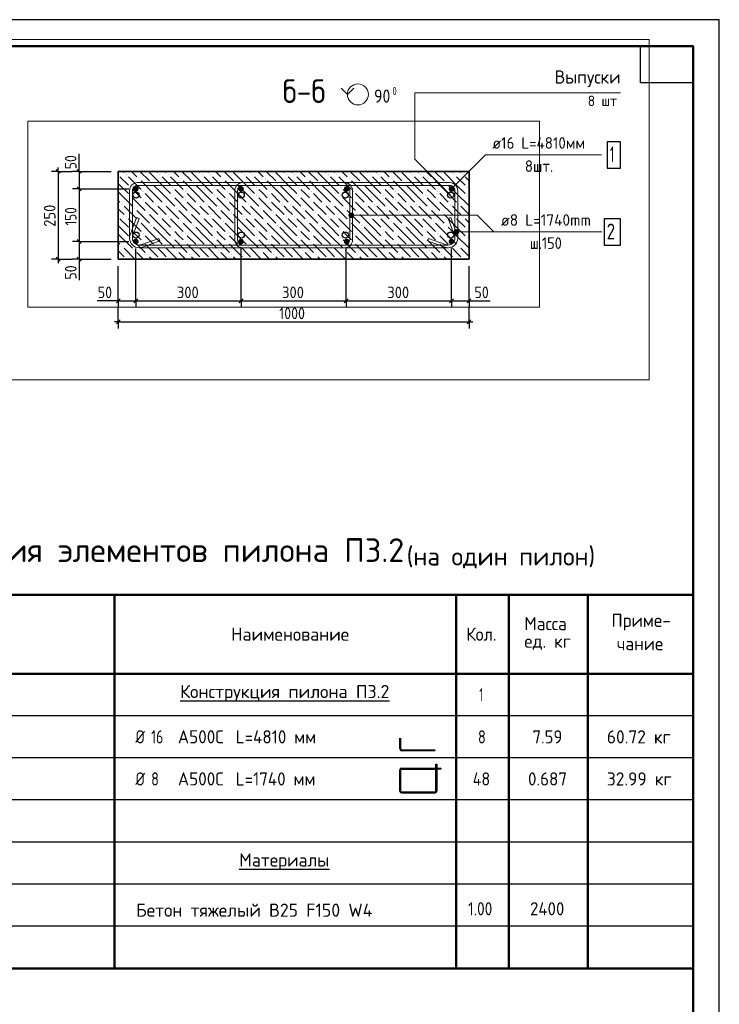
# Model space of a CAD drawing. Header units: millimetres. Extents: x 0 to 50400, y 0 to 35652.
# Tile 11 of 11: x 34440 to 50400, y 13189 to 35640. Entities that reach past the tile are written whole.
import ezdxf

# ---------------------------------------------------------------- set-up
doc = ezdxf.new("R2010")
doc.units = ezdxf.units.MM
doc.linetypes.add('______2', pattern=[324, 240, -84])
for name, color, linetype, lineweight in [('Standard', 7, 'Continuous', 25), ('ЖБ Пилон', 7, 'Continuous', 35), ('Заголовок чертежа', 7, 'Continuous', 25), ('Позиционная метка диаметр_ шаг', 7, 'Continuous', 13), ('Позиционная метка линия выноска', 7, 'Continuous', 13), ('Примечания', 7, 'Continuous', 13), ('Размерная линия_ общее', 7, 'Continuous', 13)]:
    doc.layers.add(name, color=color, linetype=linetype, lineweight=lineweight)
doc.layers.add('Размерная выноска', color=7, linetype='Continuous')
doc.layers.add('Стена фоновая арматура Х1', color=7, linetype='______2', true_color=0xa0a0a0)
doc.layers.add('Стена Хомут', color=7, linetype='______2', true_color=0xa0a0a0)
doc.styles.add('ISOCPEUR', font='txt')

msp = doc.modelspace()

# ---------------------------------------------------------------- hatches: boundary and pattern name
at = {"layer": 'ЖБ Пилон', "linetype": 'Continuous', "lineweight": 18, "transparency": 33554687}
for points in [[(36864, 32107), (36872, 32115), (36880, 32107), (36872, 32099)], [(37632, 32107), (37640, 32115), (37648, 32107), (37640, 32099)], [(37824, 32107), (37832, 32115), (37840, 32107), (37832, 32099)], [(38592, 32107), (38600, 32115), (38608, 32107), (38600, 32099)], [(38784, 32107), (38792, 32115), (38800, 32107), (38792, 32099)], [(39552, 32107), (39560, 32115), (39568, 32107), (39560, 32099)], [(39744, 32107), (39752, 32115), (39760, 32107), (39752, 32099)], [(40512, 32107), (40520, 32115), (40528, 32107), (40520, 32099)], [(40704, 32107), (40712, 32115), (40720, 32107), (40712, 32099)], [(41472, 32107), (41480, 32115), (41488, 32107), (41480, 32099)], [(41664, 32107), (41672, 32115), (41680, 32107), (41672, 32099)], [(42432, 32107), (42440, 32115), (42448, 32107), (42440, 32099)], [(42624, 32107), (42632, 32115), (42640, 32107), (42632, 32099)], [(43392, 32107), (43400, 32115), (43408, 32107), (43400, 32099)], [(43584, 32107), (43592, 32115), (43600, 32107), (43592, 32099)], [(44352, 32107), (44360, 32115), (44368, 32107), (44360, 32099)], [(44544, 32107), (44552, 32115), (44560, 32107), (44552, 32099)], [(37152, 32011), (37160, 32019), (37168, 32011), (37160, 32003)], [(37440, 31915), (37448, 31923), (37456, 31915), (37448, 31907)], [(38112, 32011), (38120, 32019), (38128, 32011), (38120, 32003)], [(38400, 31915), (38408, 31923), (38416, 31915), (38408, 31907)], [(39072, 32011), (39080, 32019), (39088, 32011), (39080, 32003)], [(39360, 31915), (39368, 31923), (39376, 31915), (39368, 31907)], [(40032, 32011), (40040, 32019), (40048, 32011), (40040, 32003)], [(40320, 31915), (40328, 31923), (40336, 31915), (40328, 31907)], [(40992, 32011), (41000, 32019), (41008, 32011), (41000, 32003)], [(41280, 31915), (41288, 31923), (41296, 31915), (41288, 31907)], [(41952, 32011), (41960, 32019), (41968, 32011), (41960, 32003)], [(42240, 31915), (42248, 31923), (42256, 31915), (42248, 31907)], [(42912, 32011), (42920, 32019), (42928, 32011), (42920, 32003)], [(43200, 31915), (43208, 31923), (43216, 31915), (43208, 31907)], [(43872, 32011), (43880, 32019), (43888, 32011), (43880, 32003)], [(44160, 31915), (44168, 31923), (44176, 31915), (44168, 31907)], [(36960, 31819), (36968, 31827), (36976, 31819), (36968, 31811)], [(37248, 31723), (37256, 31731), (37264, 31723), (37256, 31715)], [(37920, 31819), (37928, 31827), (37936, 31819), (37928, 31811)], [(38208, 31723), (38216, 31731), (38224, 31723), (38216, 31715)], [(38880, 31819), (38888, 31827), (38896, 31819), (38888, 31811)], [(39168, 31723), (39176, 31731), (39184, 31723), (39176, 31715)], [(39840, 31819), (39848, 31827), (39856, 31819), (39848, 31811)], [(40128, 31723), (40136, 31731), (40144, 31723), (40136, 31715)], [(40800, 31819), (40808, 31827), (40816, 31819), (40808, 31811)], [(41088, 31723), (41096, 31731), (41104, 31723), (41096, 31715)], [(41760, 31819), (41768, 31827), (41776, 31819), (41768, 31811)], [(42048, 31723), (42056, 31731), (42064, 31723), (42056, 31715)], [(42720, 31819), (42728, 31827), (42736, 31819), (42728, 31811)], [(43008, 31723), (43016, 31731), (43024, 31723), (43016, 31715)], [(43680, 31819), (43688, 31827), (43696, 31819), (43688, 31811)], [(43968, 31723), (43976, 31731), (43984, 31723), (43976, 31715)], [(44640, 31819), (44648, 31827), (44656, 31819), (44648, 31811)], [(36768, 31435), (36776, 31443), (36784, 31435), (36776, 31427)], [(36960, 31627), (36968, 31635), (36976, 31627), (36968, 31619)], [(37248, 31531), (37256, 31539), (37264, 31531), (37256, 31523)], [(37536, 31435), (37544, 31443), (37552, 31435), (37544, 31427)], [(37728, 31435), (37736, 31443), (37744, 31435), (37736, 31427)], [(37920, 31627), (37928, 31635), (37936, 31627), (37928, 31619)], [(38208, 31531), (38216, 31539), (38224, 31531), (38216, 31523)], [(38496, 31435), (38504, 31443), (38512, 31435), (38504, 31427)], [(38688, 31435), (38696, 31443), (38704, 31435), (38696, 31427)], [(38880, 31627), (38888, 31635), (38896, 31627), (38888, 31619)], [(39168, 31531), (39176, 31539), (39184, 31531), (39176, 31523)], [(39456, 31435), (39464, 31443), (39472, 31435), (39464, 31427)], [(39648, 31435), (39656, 31443), (39664, 31435), (39656, 31427)], [(39840, 31627), (39848, 31635), (39856, 31627), (39848, 31619)], [(40128, 31531), (40136, 31539), (40144, 31531), (40136, 31523)], [(40416, 31435), (40424, 31443), (40432, 31435), (40424, 31427)], [(40608, 31435), (40616, 31443), (40624, 31435), (40616, 31427)], [(40800, 31627), (40808, 31635), (40816, 31627), (40808, 31619)], [(41088, 31531), (41096, 31539), (41104, 31531), (41096, 31523)], [(41376, 31435), (41384, 31443), (41392, 31435), (41384, 31427)], [(41568, 31435), (41576, 31443), (41584, 31435), (41576, 31427)], [(41760, 31627), (41768, 31635), (41776, 31627), (41768, 31619)], [(42048, 31531), (42056, 31539), (42064, 31531), (42056, 31523)], [(42336, 31435), (42344, 31443), (42352, 31435), (42344, 31427)], [(42528, 31435), (42536, 31443), (42544, 31435), (42536, 31427)], [(42720, 31627), (42728, 31635), (42736, 31627), (42728, 31619)], [(43008, 31531), (43016, 31539), (43024, 31531), (43016, 31523)], [(43296, 31435), (43304, 31443), (43312, 31435), (43304, 31427)], [(43488, 31435), (43496, 31443), (43504, 31435), (43496, 31427)], [(43680, 31627), (43688, 31635), (43696, 31627), (43688, 31619)], [(43968, 31531), (43976, 31539), (43984, 31531), (43976, 31523)], [(44256, 31435), (44264, 31443), (44272, 31435), (44264, 31427)], [(44448, 31435), (44456, 31443), (44464, 31435), (44456, 31427)], [(44640, 31627), (44648, 31635), (44656, 31627), (44648, 31619)], [(37056, 31339), (37064, 31347), (37072, 31339), (37064, 31331)], [(37344, 31243), (37352, 31251), (37360, 31243), (37352, 31235)], [(38016, 31339), (38024, 31347), (38032, 31339), (38024, 31331)], [(38304, 31243), (38312, 31251), (38320, 31243), (38312, 31235)], [(38976, 31339), (38984, 31347), (38992, 31339), (38984, 31331)], [(39264, 31243), (39272, 31251), (39280, 31243), (39272, 31235)], [(39936, 31339), (39944, 31347), (39952, 31339), (39944, 31331)], [(40224, 31243), (40232, 31251), (40240, 31243), (40232, 31235)], [(40896, 31339), (40904, 31347), (40912, 31339), (40904, 31331)], [(41184, 31243), (41192, 31251), (41200, 31243), (41192, 31235)], [(41856, 31339), (41864, 31347), (41872, 31339), (41864, 31331)], [(42144, 31243), (42152, 31251), (42160, 31243), (42152, 31235)], [(42816, 31339), (42824, 31347), (42832, 31339), (42824, 31331)], [(43104, 31243), (43112, 31251), (43120, 31243), (43112, 31235)], [(43776, 31339), (43784, 31347), (43792, 31339), (43784, 31331)], [(44064, 31243), (44072, 31251), (44080, 31243), (44072, 31235)], [(36864, 31147), (36872, 31155), (36880, 31147), (36872, 31139)], [(37152, 31051), (37160, 31059), (37168, 31051), (37160, 31043)], [(37632, 31147), (37640, 31155), (37648, 31147), (37640, 31139)], [(37824, 31147), (37832, 31155), (37840, 31147), (37832, 31139)], [(38112, 31051), (38120, 31059), (38128, 31051), (38120, 31043)], [(38592, 31147), (38600, 31155), (38608, 31147), (38600, 31139)], [(38784, 31147), (38792, 31155), (38800, 31147), (38792, 31139)], [(39072, 31051), (39080, 31059), (39088, 31051), (39080, 31043)], [(39552, 31147), (39560, 31155), (39568, 31147), (39560, 31139)], [(39744, 31147), (39752, 31155), (39760, 31147), (39752, 31139)], [(40032, 31051), (40040, 31059), (40048, 31051), (40040, 31043)], [(40512, 31147), (40520, 31155), (40528, 31147), (40520, 31139)], [(40704, 31147), (40712, 31155), (40720, 31147), (40712, 31139)], [(40992, 31051), (41000, 31059), (41008, 31051), (41000, 31043)], [(41472, 31147), (41480, 31155), (41488, 31147), (41480, 31139)], [(41664, 31147), (41672, 31155), (41680, 31147), (41672, 31139)], [(41952, 31051), (41960, 31059), (41968, 31051), (41960, 31043)], [(42432, 31147), (42440, 31155), (42448, 31147), (42440, 31139)], [(42624, 31147), (42632, 31155), (42640, 31147), (42632, 31139)], [(42912, 31051), (42920, 31059), (42928, 31051), (42920, 31043)], [(43392, 31147), (43400, 31155), (43408, 31147), (43400, 31139)], [(43584, 31147), (43592, 31155), (43600, 31147), (43592, 31139)], [(43872, 31051), (43880, 31059), (43888, 31051), (43880, 31043)], [(44352, 31147), (44360, 31155), (44368, 31147), (44360, 31139)], [(44544, 31147), (44552, 31155), (44560, 31147), (44552, 31139)], [(36960, 30859), (36968, 30867), (36976, 30859), (36968, 30851)], [(37248, 30763), (37256, 30771), (37264, 30763), (37256, 30755)], [(37440, 30955), (37448, 30963), (37456, 30955), (37448, 30947)], [(37920, 30859), (37928, 30867), (37936, 30859), (37928, 30851)], [(38208, 30763), (38216, 30771), (38224, 30763), (38216, 30755)], [(38400, 30955), (38408, 30963), (38416, 30955), (38408, 30947)], [(38880, 30859), (38888, 30867), (38896, 30859), (38888, 30851)], [(39168, 30763), (39176, 30771), (39184, 30763), (39176, 30755)], [(39360, 30955), (39368, 30963), (39376, 30955), (39368, 30947)], [(39840, 30859), (39848, 30867), (39856, 30859), (39848, 30851)], [(40128, 30763), (40136, 30771), (40144, 30763), (40136, 30755)], [(40320, 30955), (40328, 30963), (40336, 30955), (40328, 30947)], [(40800, 30859), (40808, 30867), (40816, 30859), (40808, 30851)], [(41088, 30763), (41096, 30771), (41104, 30763), (41096, 30755)], [(41280, 30955), (41288, 30963), (41296, 30955), (41288, 30947)], [(41760, 30859), (41768, 30867), (41776, 30859), (41768, 30851)], [(42048, 30763), (42056, 30771), (42064, 30763), (42056, 30755)], [(42240, 30955), (42248, 30963), (42256, 30955), (42248, 30947)], [(42720, 30859), (42728, 30867), (42736, 30859), (42728, 30851)], [(43008, 30763), (43016, 30771), (43024, 30763), (43016, 30755)], [(43200, 30955), (43208, 30963), (43216, 30955), (43208, 30947)], [(43680, 30859), (43688, 30867), (43696, 30859), (43688, 30851)], [(43968, 30763), (43976, 30771), (43984, 30763), (43976, 30755)], [(44160, 30955), (44168, 30963), (44176, 30955), (44168, 30947)], [(44640, 30859), (44648, 30867), (44656, 30859), (44648, 30851)], [(36960, 30667), (36968, 30675), (36976, 30667), (36968, 30659)], [(37248, 30571), (37256, 30579), (37264, 30571), (37256, 30563)], [(37920, 30667), (37928, 30675), (37936, 30667), (37928, 30659)], [(38208, 30571), (38216, 30579), (38224, 30571), (38216, 30563)], [(38880, 30667), (38888, 30675), (38896, 30667), (38888, 30659)], [(39168, 30571), (39176, 30579), (39184, 30571), (39176, 30563)], [(39840, 30667), (39848, 30675), (39856, 30667), (39848, 30659)], [(40128, 30571), (40136, 30579), (40144, 30571), (40136, 30563)], [(40800, 30667), (40808, 30675), (40816, 30667), (40808, 30659)], [(41088, 30571), (41096, 30579), (41104, 30571), (41096, 30563)], [(41760, 30667), (41768, 30675), (41776, 30667), (41768, 30659)], [(42048, 30571), (42056, 30579), (42064, 30571), (42056, 30563)], [(42720, 30667), (42728, 30675), (42736, 30667), (42728, 30659)], [(43008, 30571), (43016, 30579), (43024, 30571), (43016, 30563)], [(43680, 30667), (43688, 30675), (43696, 30667), (43688, 30659)], [(43968, 30571), (43976, 30579), (43984, 30571), (43976, 30563)], [(44640, 30667), (44648, 30675), (44656, 30667), (44648, 30659)], [(36768, 30475), (36776, 30483), (36784, 30475), (36776, 30467)], [(37056, 30379), (37064, 30387), (37072, 30379), (37064, 30371)], [(37536, 30475), (37544, 30483), (37552, 30475), (37544, 30467)], [(37728, 30475), (37736, 30483), (37744, 30475), (37736, 30467)], [(38016, 30379), (38024, 30387), (38032, 30379), (38024, 30371)], [(38496, 30475), (38504, 30483), (38512, 30475), (38504, 30467)], [(38688, 30475), (38696, 30483), (38704, 30475), (38696, 30467)], [(38976, 30379), (38984, 30387), (38992, 30379), (38984, 30371)], [(39456, 30475), (39464, 30483), (39472, 30475), (39464, 30467)], [(39648, 30475), (39656, 30483), (39664, 30475), (39656, 30467)], [(39936, 30379), (39944, 30387), (39952, 30379), (39944, 30371)], [(40416, 30475), (40424, 30483), (40432, 30475), (40424, 30467)], [(40608, 30475), (40616, 30483), (40624, 30475), (40616, 30467)], [(40896, 30379), (40904, 30387), (40912, 30379), (40904, 30371)], [(41376, 30475), (41384, 30483), (41392, 30475), (41384, 30467)], [(41568, 30475), (41576, 30483), (41584, 30475), (41576, 30467)], [(41856, 30379), (41864, 30387), (41872, 30379), (41864, 30371)], [(42336, 30475), (42344, 30483), (42352, 30475), (42344, 30467)], [(42528, 30475), (42536, 30483), (42544, 30475), (42536, 30467)], [(42816, 30379), (42824, 30387), (42832, 30379), (42824, 30371)], [(43296, 30475), (43304, 30483), (43312, 30475), (43304, 30467)], [(43488, 30475), (43496, 30483), (43504, 30475), (43496, 30467)], [(43776, 30379), (43784, 30387), (43792, 30379), (43784, 30371)], [(44256, 30475), (44264, 30483), (44272, 30475), (44264, 30467)], [(44448, 30475), (44456, 30483), (44464, 30475), (44456, 30467)], [(36864, 30187), (36872, 30195), (36880, 30187), (36875, 30182), (36869, 30182)], [(37344, 30283), (37352, 30291), (37360, 30283), (37352, 30275)], [(37632, 30187), (37640, 30195), (37648, 30187), (37643, 30182), (37637, 30182)], [(37824, 30187), (37832, 30195), (37840, 30187), (37835, 30182), (37829, 30182)], [(38304, 30283), (38312, 30291), (38320, 30283), (38312, 30275)], [(38592, 30187), (38600, 30195), (38608, 30187), (38603, 30182), (38597, 30182)], [(38784, 30187), (38792, 30195), (38800, 30187), (38795, 30182), (38789, 30182)], [(39264, 30283), (39272, 30291), (39280, 30283), (39272, 30275)], [(39552, 30187), (39560, 30195), (39568, 30187), (39563, 30182), (39557, 30182)], [(39744, 30187), (39752, 30195), (39760, 30187), (39755, 30182), (39749, 30182)], [(40224, 30283), (40232, 30291), (40240, 30283), (40232, 30275)], [(40512, 30187), (40520, 30195), (40528, 30187), (40523, 30182), (40517, 30182)], [(40704, 30187), (40712, 30195), (40720, 30187), (40715, 30182), (40709, 30182)], [(41184, 30283), (41192, 30291), (41200, 30283), (41192, 30275)], [(41472, 30187), (41480, 30195), (41488, 30187), (41483, 30182), (41477, 30182)], [(41664, 30187), (41672, 30195), (41680, 30187), (41675, 30182), (41669, 30182)], [(42144, 30283), (42152, 30291), (42160, 30283), (42152, 30275)], [(42432, 30187), (42440, 30195), (42448, 30187), (42443, 30182), (42437, 30182)], [(42624, 30187), (42632, 30195), (42640, 30187), (42635, 30182), (42629, 30182)], [(43104, 30283), (43112, 30291), (43120, 30283), (43112, 30275)], [(43392, 30187), (43400, 30195), (43408, 30187), (43403, 30182), (43397, 30182)], [(43584, 30187), (43592, 30195), (43600, 30187), (43595, 30182), (43589, 30182)], [(44064, 30283), (44072, 30291), (44080, 30283), (44072, 30275)], [(44352, 30187), (44360, 30195), (44368, 30187), (44363, 30182), (44357, 30182)], [(44544, 30187), (44552, 30195), (44560, 30187), (44555, 30182), (44549, 30182)]]:
    msp.add_hatch(color=7, dxfattribs=at).paths.add_polyline_path(points, flags=16)
at = {"layer": 'Позиционная метка линия выноска', "linetype": 'Continuous', "lineweight": 13, "transparency": 33554687}
for points in [[(41957, 31155), (41957, 31209), (41949, 31182)], [(41957, 31209), (41976, 31136), (41976, 31229)], [(41957, 31209), (41957, 31155), (41976, 31136)], [(41976, 31229), (42003, 31128), (42003, 31236)], [(41976, 31229), (41976, 31136), (42003, 31128)], [(42003, 31236), (42003, 31128), (42030, 31136)], [(42003, 31236), (42030, 31136), (42030, 31229)], [(42030, 31229), (42030, 31136), (42049, 31155)], [(42030, 31229), (42049, 31155), (42049, 31209)], [(42049, 31209), (42049, 31155), (42057, 31182)], [(44355, 30773), (44355, 30827), (44348, 30800)], [(44355, 30827), (44375, 30754), (44375, 30847)], [(44355, 30827), (44355, 30773), (44375, 30754)], [(44375, 30847), (44402, 30746), (44402, 30854)], [(44375, 30847), (44375, 30754), (44402, 30746)], [(44402, 30854), (44402, 30746), (44429, 30754)], [(44402, 30854), (44429, 30754), (44429, 30847)], [(44429, 30847), (44429, 30754), (44448, 30773)], [(44429, 30847), (44448, 30773), (44448, 30827)], [(44448, 30827), (44448, 30773), (44456, 30800)]]:
    msp.add_hatch(color=7, dxfattribs=at).paths.add_polyline_path(points)
at = {"layer": 'Стена фоновая арматура Х1', "linetype": 'Continuous', "lineweight": 18, "transparency": 33554687}
for points in [[(37154, 31782), (37149, 31807), (37135, 31828), (37114, 31842), (37090, 31846), (37065, 31842), (37044, 31828), (37031, 31807), (37026, 31782), (37031, 31758), (37044, 31737), (37065, 31723), (37090, 31718), (37114, 31723), (37135, 31737), (37149, 31758)], [(39554, 31782), (39549, 31807), (39535, 31828), (39514, 31842), (39490, 31846), (39465, 31842), (39444, 31828), (39431, 31807), (39426, 31782), (39431, 31758), (39444, 31737), (39465, 31723), (39490, 31718), (39514, 31723), (39535, 31737), (39549, 31758)], [(41963, 31782), (41958, 31807), (41944, 31828), (41923, 31842), (41899, 31846), (41874, 31842), (41853, 31828), (41839, 31807), (41835, 31782), (41839, 31758), (41853, 31737), (41874, 31723), (41899, 31718), (41923, 31723), (41944, 31737), (41958, 31758)], [(44354, 31782), (44349, 31807), (44335, 31828), (44314, 31842), (44290, 31846), (44265, 31842), (44244, 31828), (44231, 31807), (44226, 31782), (44231, 31758), (44244, 31737), (44265, 31723), (44290, 31718), (44314, 31723), (44335, 31737), (44349, 31758)], [(37154, 30582), (37149, 30607), (37135, 30628), (37114, 30642), (37090, 30646), (37065, 30642), (37044, 30628), (37031, 30607), (37026, 30582), (37031, 30558), (37044, 30537), (37065, 30523), (37090, 30518), (37114, 30523), (37135, 30537), (37149, 30558)], [(39554, 30582), (39549, 30607), (39535, 30628), (39514, 30642), (39490, 30646), (39465, 30642), (39444, 30628), (39431, 30607), (39426, 30582), (39431, 30558), (39444, 30537), (39465, 30523), (39490, 30518), (39514, 30523), (39535, 30537), (39549, 30558)], [(41963, 30582), (41958, 30607), (41944, 30628), (41923, 30642), (41899, 30646), (41874, 30642), (41853, 30628), (41839, 30607), (41835, 30582), (41839, 30558), (41853, 30537), (41874, 30523), (41899, 30518), (41923, 30523), (41944, 30537), (41958, 30558)], [(44354, 30582), (44349, 30607), (44335, 30628), (44314, 30642), (44290, 30646), (44265, 30642), (44244, 30628), (44231, 30607), (44226, 30582), (44231, 30558), (44244, 30537), (44265, 30523), (44290, 30518), (44314, 30523), (44335, 30537), (44349, 30558)]]:
    msp.add_hatch(color=7, dxfattribs=at).paths.add_polyline_path(points)

# ---------------------------------------------------------------- linework, layer by layer
at = {"layer": 'Standard', "color": 7, "linetype": 'Continuous', "lineweight": 35, "transparency": 33554687}
for p, q in [((49800, 33120), (49800, 24600)), ((49800, 32640), (49800, 24120))]:
    msp.add_line(p, q, dxfattribs=at)
at = {"layer": 'Standard', "color": 7, "linetype": 'Continuous', "lineweight": 50, "transparency": 33554687}
for p, q in [((49800, 32520), (49800, 27840)), ((49800, 22528), (27600, 22528)), ((36600, 22528), (36600, 20728)), ((44400, 22528), (44400, 20728)), ((45600, 22528), (45600, 20728)), ((47400, 22528), (47400, 20728)), ((49800, 22528), (49800, 20728)), ((49800, 20728), (27600, 20728)), ((36600, 20728), (36600, 14008)), ((44400, 20728), (44400, 14008)), ((45600, 20728), (45600, 14008)), ((47400, 20728), (47400, 14008)), ((49800, 14008), (27600, 14008))]:
    msp.add_line(p, q, dxfattribs=at)
at = {"layer": 'Standard', "color": 7, "linetype": 'Continuous', "lineweight": -3, "transparency": 33554687}
for p, q in [((35317, 32182), (35167, 32182)), ((35317, 32182), (35317, 32272)), ((35317, 32182), (35467, 32182)), ((35317, 32182), (35637, 32182)), ((35797, 32182), (35647, 32182)), ((35797, 32182), (35797, 32272)), ((35797, 32182), (35947, 32182)), ((35797, 32182), (36530, 32182)), ((35797, 31782), (35647, 31782)), ((35797, 31782), (35947, 31782)), ((35797, 31782), (36930, 31782)), ((35797, 31782), (35797, 30582)), ((35797, 30582), (35647, 30582)), ((35797, 30582), (35947, 30582)), ((35797, 30582), (36930, 30582)), ((35797, 30582), (35797, 30182)), ((35317, 30182), (35167, 30182)), ((35317, 30182), (35467, 30182)), ((35317, 30182), (35637, 30182)), ((35317, 30182), (35317, 30092)), ((35797, 30182), (35647, 30182)), ((35797, 30182), (35947, 30182)), ((35797, 30182), (36530, 30182)), ((35797, 30182), (35797, 30092)), ((36690, 29231), (36600, 29231)), ((36690, 29231), (36690, 29381)), ((36690, 29231), (36690, 29081)), ((36690, 29231), (37090, 29231)), ((37090, 29231), (37090, 29381)), ((37090, 29231), (37090, 29081)), ((37090, 29231), (39490, 29231)), ((39490, 29231), (39490, 29381)), ((39490, 29231), (39490, 29081)), ((39490, 29231), (41890, 29231)), ((41890, 29231), (41890, 29381)), ((41890, 29231), (41890, 29081)), ((41890, 29231), (44290, 29231)), ((44290, 29231), (44290, 29381)), ((44290, 29231), (44290, 29081)), ((44290, 29231), (44690, 29231)), ((44690, 29231), (44690, 29381)), ((44690, 29231), (44690, 29081)), ((44690, 29231), (44780, 29231)), ((36690, 28751), (36690, 29071)), ((44690, 28751), (44690, 29071)), ((36690, 28751), (36600, 28751)), ((36690, 28751), (36690, 28901)), ((36690, 28751), (36690, 28601)), ((36690, 28751), (44690, 28751)), ((44690, 28751), (44690, 28901)), ((44690, 28751), (44690, 28601)), ((44690, 28751), (44780, 28751)), ((49800, 19768), (27600, 19768)), ((43112, 19012), (43112, 19254)), ((43133, 19012), (43133, 19254)), ((43151, 18995), (43917, 18995)), ((43151, 18973), (43917, 18973)), ((49800, 18808), (27600, 18808)), ((43112, 18052), (43112, 18536)), ((43133, 18052), (43133, 18536)), ((43151, 18576), (43935, 18576)), ((43151, 18554), (43935, 18554)), ((43151, 18035), (43917, 18035)), ((43151, 18013), (43917, 18013)), ((49800, 17848), (27600, 17848)), ((49800, 16888), (27600, 16888)), ((49800, 15928), (27600, 15928)), ((49800, 14968), (27600, 14968))]:
    msp.add_line(p, q, dxfattribs=at)
at = {"layer": 'Standard', "color": 7, "linetype": 'Continuous', "lineweight": 25, "transparency": 33554687}
for p, q in [((35272, 32227), (35362, 32137)), ((35752, 32227), (35842, 32137)), ((35752, 31827), (35842, 31737)), ((35752, 30627), (35842, 30537)), ((35272, 30227), (35362, 30137)), ((35752, 30227), (35842, 30137)), ((36645, 29186), (36735, 29276)), ((37045, 29186), (37135, 29276)), ((39445, 29186), (39535, 29276)), ((41845, 29186), (41935, 29276)), ((44245, 29186), (44335, 29276)), ((44645, 29186), (44735, 29276)), ((36645, 28706), (36735, 28796)), ((44645, 28706), (44735, 28796))]:
    msp.add_line(p, q, dxfattribs=at)
for points in [[(0, 0), (50400, 0), (50400, 35640), (0, 35640), (0, 0)], [(49800, 35040), (49800, 34200), (48600, 34200), (48600, 35040), (49800, 35040)]]:
    msp.add_lwpolyline(points, close=True, dxfattribs=at)
at = {"layer": 'Standard', "color": 7, "linetype": 'Continuous', "lineweight": 13, "transparency": 33554687}
for points in [[(50400, 35640), (0, 35640), (0, 0), (50400, 0), (50400, 35640)], [(50400, 35640), (0, 35640), (0, 0), (50400, 0), (50400, 35640)], [(48798, 35192), (33230, 35192), (33230, 27431), (48798, 27431), (48798, 35192)], [(44130, 31782), (43451, 32461), (43451, 33976), (48143, 33976)], [(44270, 31641), (43451, 32461), (43451, 33976), (48143, 33976)]]:
    msp.add_lwpolyline(points, dxfattribs=at)
at = {"layer": 'Standard', "color": 7, "linetype": 'Continuous', "lineweight": 50, "transparency": 33554687}
msp.add_lwpolyline([(2400, 35040), (49800, 35040), (49800, 600), (2400, 600), (2400, 35040)], close=True, dxfattribs=at)
at = {"layer": 'Standard', "color": 254, "linetype": 'Continuous', "lineweight": 18, "true_color": 0xc4c4ff, "transparency": 33554687}
msp.add_lwpolyline([(34625, 29084), (46299, 29084), (46299, 33324), (34625, 33324), (34625, 29084)], dxfattribs=at)
at = {"layer": 'Standard', "color": 7, "linetype": 'Continuous', "lineweight": -3, "transparency": 33554687}
for points in [[(35317, 32182), (35317, 30802), (35317, 30802), (35317, 30182)], [(35797, 32182), (35797, 32106), (35797, 32106), (35797, 31782)], [(37090, 29231), (37090, 29252), (37090, 29252), (37090, 29252), (37090, 29252), (37090, 29252), (37090, 29252), (37090, 29252), (37090, 29252), (37090, 29679), (37090, 29679), (37090, 30422)], [(39490, 29231), (39490, 29252), (39490, 29252), (39490, 29252), (39490, 29252), (39490, 29252), (39490, 29252), (39490, 30422)], [(41890, 29231), (41890, 29252), (41890, 29252), (41890, 29252), (41890, 29252), (41890, 30422)], [(44290, 29231), (44290, 29252), (44290, 29252), (44290, 30422)], [(36690, 29231), (36690, 29252), (36690, 29252), (36690, 29252), (36690, 29252), (36690, 29252), (36690, 29252), (36690, 29252), (36690, 29252), (36690, 29491), (36690, 29491), (36690, 30022)], [(44690, 29231), (44690, 29252), (44690, 29252), (44690, 30022)], [(43935, 18052), (43935, 18666), (43957, 18666), (43957, 18052)], [(43957, 18576), (44047, 18576), (44047, 18554), (43957, 18554)]]:
    msp.add_lwpolyline(points, dxfattribs=at)
for centre, radius, start, end in [((43151, 19012), 39.6, 180, 270), ((43151, 19012), 18, 180, 270), ((43151, 18536), 39.6, 90, 180), ((43151, 18536), 18, 90, 180), ((43151, 18052), 39.6, 180, 270), ((43151, 18052), 18, 180, 270), ((43917, 18052), 18, 270, 0), ((43917, 18052), 39.6, 270, 0)]:
    msp.add_arc(centre, radius, start, end, dxfattribs=at)
at = {"layer": 'ЖБ Пилон', "color": 7, "linetype": 'Continuous', "lineweight": 35, "transparency": 33554687}
for p, q in [((36690, 32182), (36690, 30182)), ((44690, 32182), (36690, 32182)), ((44690, 30182), (44690, 32182)), ((36690, 30182), (44690, 30182))]:
    msp.add_line(p, q, dxfattribs=at)
at = {"layer": 'ЖБ Пилон', "color": 9, "linetype": 'Continuous', "lineweight": 18, "true_color": 0xc7c7c7, "transparency": 33554687}
for p, q in [((36824, 32155), (36797, 32182)), ((36989, 32182), (37112, 32059)), ((37181, 32182), (37400, 31963)), ((37688, 31867), (37400, 32155)), ((37565, 32182), (37592, 32155)), ((37784, 32155), (37757, 32182)), ((37949, 32182), (38072, 32059)), ((38141, 32182), (38360, 31963)), ((38648, 31867), (38360, 32155)), ((38525, 32182), (38552, 32155)), ((38744, 32155), (38717, 32182)), ((38909, 32182), (39032, 32059)), ((39101, 32182), (39320, 31963)), ((39608, 31867), (39320, 32155)), ((39485, 32182), (39512, 32155)), ((39704, 32155), (39677, 32182)), ((39869, 32182), (39992, 32059)), ((40061, 32182), (40280, 31963)), ((40568, 31867), (40280, 32155)), ((40445, 32182), (40472, 32155)), ((40664, 32155), (40637, 32182)), ((40829, 32182), (40952, 32059)), ((41021, 32182), (41240, 31963)), ((41528, 31867), (41240, 32155)), ((41405, 32182), (41432, 32155)), ((41624, 32155), (41597, 32182)), ((41789, 32182), (41912, 32059)), ((41981, 32182), (42200, 31963)), ((42488, 31867), (42200, 32155)), ((42365, 32182), (42392, 32155)), ((42584, 32155), (42557, 32182)), ((42749, 32182), (42872, 32059)), ((42941, 32182), (43160, 31963)), ((43448, 31867), (43160, 32155)), ((43325, 32182), (43352, 32155)), ((43544, 32155), (43517, 32182)), ((43709, 32182), (43832, 32059)), ((43901, 32182), (44120, 31963)), ((44408, 31867), (44120, 32155)), ((44285, 32182), (44312, 32155)), ((44504, 32155), (44477, 32182)), ((44669, 32182), (44690, 32161)), ((36728, 31867), (36690, 31905)), ((36728, 32059), (36920, 31867)), ((36920, 32059), (37208, 31771)), ((37496, 31675), (37208, 31963)), ((37688, 32059), (37880, 31867)), ((37880, 32059), (38168, 31771)), ((38456, 31675), (38168, 31963)), ((38648, 32059), (38840, 31867)), ((38840, 32059), (39128, 31771)), ((39416, 31675), (39128, 31963)), ((39608, 32059), (39800, 31867)), ((39800, 32059), (40088, 31771)), ((40376, 31675), (40088, 31963)), ((40568, 32059), (40760, 31867)), ((40760, 32059), (41048, 31771)), ((41336, 31675), (41048, 31963)), ((41528, 32059), (41720, 31867)), ((41720, 32059), (42008, 31771)), ((42296, 31675), (42008, 31963)), ((42488, 32059), (42680, 31867)), ((42680, 32059), (42968, 31771)), ((43256, 31675), (42968, 31963)), ((43448, 32059), (43640, 31867)), ((43640, 32059), (43928, 31771)), ((44216, 31675), (43928, 31963)), ((44408, 32059), (44600, 31867)), ((44600, 32059), (44690, 31969)), ((36690, 31713), (36728, 31675)), ((36728, 31867), (36920, 31675)), ((36728, 31675), (37016, 31387)), ((37112, 31675), (37016, 31771)), ((37208, 31579), (37112, 31675)), ((37304, 31675), (37496, 31483)), ((37496, 31867), (37688, 31675)), ((37496, 31675), (37688, 31483)), ((37688, 31867), (37880, 31675)), ((37688, 31675), (37976, 31387)), ((38072, 31675), (37976, 31771)), ((38168, 31579), (38072, 31675)), ((38264, 31675), (38456, 31483)), ((38456, 31867), (38648, 31675)), ((38456, 31675), (38648, 31483)), ((38648, 31867), (38840, 31675)), ((38648, 31675), (38936, 31387)), ((39032, 31675), (38936, 31771)), ((39128, 31579), (39032, 31675)), ((39224, 31675), (39416, 31483)), ((39416, 31867), (39608, 31675)), ((39416, 31675), (39608, 31483)), ((39608, 31867), (39800, 31675)), ((39608, 31675), (39896, 31387)), ((39992, 31675), (39896, 31771)), ((40088, 31579), (39992, 31675)), ((40184, 31675), (40376, 31483)), ((40376, 31867), (40568, 31675)), ((40376, 31675), (40568, 31483)), ((40568, 31867), (40760, 31675)), ((40568, 31675), (40856, 31387)), ((40952, 31675), (40856, 31771)), ((41048, 31579), (40952, 31675)), ((41144, 31675), (41336, 31483)), ((41336, 31867), (41528, 31675)), ((41336, 31675), (41528, 31483)), ((41528, 31867), (41720, 31675)), ((41528, 31675), (41816, 31387)), ((41912, 31675), (41816, 31771)), ((42008, 31579), (41912, 31675)), ((42104, 31675), (42296, 31483)), ((42296, 31867), (42488, 31675)), ((42296, 31675), (42488, 31483)), ((42488, 31867), (42680, 31675)), ((42488, 31675), (42776, 31387)), ((42872, 31675), (42776, 31771)), ((42968, 31579), (42872, 31675)), ((43064, 31675), (43256, 31483)), ((43256, 31867), (43448, 31675)), ((43256, 31675), (43448, 31483)), ((43448, 31867), (43640, 31675)), ((43448, 31675), (43736, 31387)), ((43832, 31675), (43736, 31771)), ((43928, 31579), (43832, 31675)), ((44024, 31675), (44216, 31483)), ((44216, 31867), (44408, 31675)), ((44216, 31675), (44408, 31483)), ((44408, 31867), (44600, 31675)), ((44408, 31675), (44690, 31393)), ((36690, 31521), (36728, 31483)), ((37016, 31579), (37304, 31291)), ((37304, 31483), (37592, 31195)), ((37976, 31579), (38264, 31291)), ((38264, 31483), (38552, 31195)), ((38936, 31579), (39224, 31291)), ((39224, 31483), (39512, 31195)), ((39896, 31579), (40184, 31291)), ((40184, 31483), (40472, 31195)), ((40856, 31579), (41144, 31291)), ((41144, 31483), (41432, 31195)), ((41816, 31579), (42104, 31291)), ((42104, 31483), (42392, 31195)), ((42776, 31579), (43064, 31291)), ((43064, 31483), (43352, 31195)), ((43736, 31579), (44024, 31291)), ((44024, 31483), (44312, 31195)), ((36728, 31291), (36690, 31329)), ((36824, 31195), (36728, 31291)), ((36824, 31387), (37112, 31099)), ((37112, 31291), (37400, 31003)), ((37688, 31291), (37592, 31387)), ((37784, 31195), (37688, 31291)), ((37784, 31387), (38072, 31099)), ((38072, 31291), (38360, 31003)), ((38648, 31291), (38552, 31387)), ((38744, 31195), (38648, 31291)), ((38744, 31387), (39032, 31099)), ((39032, 31291), (39320, 31003)), ((39608, 31291), (39512, 31387)), ((39704, 31195), (39608, 31291)), ((39704, 31387), (39992, 31099)), ((39992, 31291), (40280, 31003)), ((40568, 31291), (40472, 31387)), ((40664, 31195), (40568, 31291)), ((40664, 31387), (40952, 31099)), ((40952, 31291), (41240, 31003)), ((41528, 31291), (41432, 31387)), ((41624, 31195), (41528, 31291)), ((41624, 31387), (41912, 31099)), ((41912, 31291), (42200, 31003)), ((42488, 31291), (42392, 31387)), ((42584, 31195), (42488, 31291)), ((42584, 31387), (42872, 31099)), ((42872, 31291), (43160, 31003)), ((43448, 31291), (43352, 31387)), ((43544, 31195), (43448, 31291)), ((43544, 31387), (43832, 31099)), ((43832, 31291), (44120, 31003)), ((44408, 31291), (44312, 31387)), ((44504, 31195), (44408, 31291)), ((44504, 31387), (44690, 31201)), ((36728, 31099), (36920, 30907)), ((36920, 31099), (37208, 30811)), ((37496, 30715), (37208, 31003)), ((37688, 30907), (37400, 31195)), ((37688, 31099), (37880, 30907)), ((37880, 31099), (38168, 30811)), ((38456, 30715), (38168, 31003)), ((38648, 30907), (38360, 31195)), ((38648, 31099), (38840, 30907)), ((38840, 31099), (39128, 30811)), ((39416, 30715), (39128, 31003)), ((39608, 30907), (39320, 31195)), ((39608, 31099), (39800, 30907)), ((39800, 31099), (40088, 30811)), ((40376, 30715), (40088, 31003)), ((40568, 30907), (40280, 31195)), ((40568, 31099), (40760, 30907)), ((40760, 31099), (41048, 30811)), ((41336, 30715), (41048, 31003)), ((41528, 30907), (41240, 31195)), ((41528, 31099), (41720, 30907)), ((41720, 31099), (42008, 30811)), ((42296, 30715), (42008, 31003)), ((42488, 30907), (42200, 31195)), ((42488, 31099), (42680, 30907)), ((42680, 31099), (42968, 30811)), ((43256, 30715), (42968, 31003)), ((43448, 30907), (43160, 31195)), ((43448, 31099), (43640, 30907)), ((43640, 31099), (43928, 30811)), ((44216, 30715), (43928, 31003)), ((44408, 30907), (44120, 31195)), ((44408, 31099), (44600, 30907)), ((44600, 31099), (44690, 31009)), ((36728, 30907), (36690, 30945)), ((36728, 30907), (36920, 30715)), ((37112, 30715), (37016, 30811)), ((37496, 30907), (37688, 30715)), ((37688, 30907), (37880, 30715)), ((38072, 30715), (37976, 30811)), ((38456, 30907), (38648, 30715)), ((38648, 30907), (38840, 30715)), ((39032, 30715), (38936, 30811)), ((39416, 30907), (39608, 30715)), ((39608, 30907), (39800, 30715)), ((39992, 30715), (39896, 30811)), ((40376, 30907), (40568, 30715)), ((40568, 30907), (40760, 30715)), ((40952, 30715), (40856, 30811)), ((41336, 30907), (41528, 30715)), ((41528, 30907), (41720, 30715)), ((41912, 30715), (41816, 30811)), ((42296, 30907), (42488, 30715)), ((42488, 30907), (42680, 30715)), ((42872, 30715), (42776, 30811)), ((43256, 30907), (43448, 30715)), ((43448, 30907), (43640, 30715)), ((43832, 30715), (43736, 30811)), ((44216, 30907), (44408, 30715)), ((44408, 30907), (44600, 30715)), ((36690, 30753), (36728, 30715)), ((36690, 30561), (36728, 30523)), ((36728, 30715), (37016, 30427)), ((37016, 30619), (37304, 30331)), ((37208, 30619), (37112, 30715)), ((37304, 30715), (37496, 30523)), ((37496, 30715), (37688, 30523)), ((37688, 30715), (37976, 30427)), ((37976, 30619), (38264, 30331)), ((38168, 30619), (38072, 30715)), ((38264, 30715), (38456, 30523)), ((38456, 30715), (38648, 30523)), ((38648, 30715), (38936, 30427)), ((38936, 30619), (39224, 30331)), ((39128, 30619), (39032, 30715)), ((39224, 30715), (39416, 30523)), ((39416, 30715), (39608, 30523)), ((39608, 30715), (39896, 30427)), ((39896, 30619), (40184, 30331)), ((40088, 30619), (39992, 30715)), ((40184, 30715), (40376, 30523)), ((40376, 30715), (40568, 30523)), ((40568, 30715), (40856, 30427)), ((40856, 30619), (41144, 30331)), ((41048, 30619), (40952, 30715)), ((41144, 30715), (41336, 30523)), ((41336, 30715), (41528, 30523)), ((41528, 30715), (41816, 30427)), ((41816, 30619), (42104, 30331)), ((42008, 30619), (41912, 30715)), ((42104, 30715), (42296, 30523)), ((42296, 30715), (42488, 30523)), ((42488, 30715), (42776, 30427)), ((42776, 30619), (43064, 30331)), ((42968, 30619), (42872, 30715)), ((43064, 30715), (43256, 30523)), ((43256, 30715), (43448, 30523)), ((43448, 30715), (43736, 30427)), ((43736, 30619), (44024, 30331)), ((43928, 30619), (43832, 30715)), ((44024, 30715), (44216, 30523)), ((44216, 30715), (44408, 30523)), ((44408, 30715), (44690, 30433)), ((36728, 30331), (36690, 30369)), ((36824, 30235), (36728, 30331)), ((36824, 30427), (37069, 30182)), ((37112, 30331), (37261, 30182)), ((37304, 30523), (37592, 30235)), ((37688, 30331), (37592, 30427)), ((37784, 30235), (37688, 30331)), ((37784, 30427), (38029, 30182)), ((38072, 30331), (38221, 30182)), ((38264, 30523), (38552, 30235)), ((38648, 30331), (38552, 30427)), ((38744, 30235), (38648, 30331)), ((38744, 30427), (38989, 30182)), ((39032, 30331), (39181, 30182)), ((39224, 30523), (39512, 30235)), ((39608, 30331), (39512, 30427)), ((39704, 30235), (39608, 30331)), ((39704, 30427), (39949, 30182)), ((39992, 30331), (40141, 30182)), ((40184, 30523), (40472, 30235)), ((40568, 30331), (40472, 30427)), ((40664, 30235), (40568, 30331)), ((40664, 30427), (40909, 30182)), ((40952, 30331), (41101, 30182)), ((41144, 30523), (41432, 30235)), ((41528, 30331), (41432, 30427)), ((41624, 30235), (41528, 30331)), ((41624, 30427), (41869, 30182)), ((41912, 30331), (42061, 30182)), ((42104, 30523), (42392, 30235)), ((42488, 30331), (42392, 30427)), ((42584, 30235), (42488, 30331)), ((42584, 30427), (42829, 30182)), ((42872, 30331), (43021, 30182)), ((43064, 30523), (43352, 30235)), ((43448, 30331), (43352, 30427)), ((43544, 30235), (43448, 30331)), ((43544, 30427), (43789, 30182)), ((43832, 30331), (43981, 30182)), ((44024, 30523), (44312, 30235)), ((44408, 30331), (44312, 30427)), ((44504, 30235), (44408, 30331)), ((44504, 30427), (44690, 30241)), ((37453, 30182), (37400, 30235)), ((38413, 30182), (38360, 30235)), ((39373, 30182), (39320, 30235)), ((40333, 30182), (40280, 30235)), ((41293, 30182), (41240, 30235)), ((42253, 30182), (42200, 30235)), ((43213, 30182), (43160, 30235)), ((44173, 30182), (44120, 30235))]:
    msp.add_line(p, q, dxfattribs=at)
at = {"layer": 'Позиционная метка линия выноска', "color": 7, "linetype": 'Continuous', "lineweight": 13, "transparency": 33554687}
for p, q in [((44290, 31782), (45063, 32556)), ((45063, 32556), (47711, 32556)), ((42003, 31236), (42003, 31236)), ((41949, 31182), (41949, 31182)), ((42003, 31182), (44875, 31182)), ((42003, 31128), (42003, 31128)), ((42057, 31182), (42057, 31182)), ((44875, 31182), (45257, 30800)), ((44348, 30800), (44348, 30800)), ((44402, 30854), (44402, 30854)), ((44402, 30800), (47718, 30800)), ((44456, 30800), (44456, 30800)), ((44402, 30746), (44402, 30746))]:
    msp.add_line(p, q, dxfattribs=at)
for centre in [(42003, 31182), (44402, 30800)]:
    msp.add_circle(centre, 54, dxfattribs=at)
at = {"layer": 'Примечания', "color": 7, "linetype": 'Continuous', "lineweight": 18, "transparency": 33554687}
for p, q in [((41771, 34080), (41915, 33936)), ((41915, 33936), (42059, 34080)), ((41915, 33936), (41915, 33936)), ((41915, 33936), (41915, 33936)), ((41915, 33936), (41915, 33936)), ((41915, 33936), (41915, 33936))]:
    msp.add_line(p, q, dxfattribs=at)
msp.add_circle((42155, 33936), 240, dxfattribs=at)
at = {"layer": 'Размерная выноска', "color": 7, "linetype": 'Continuous', "lineweight": -3, "transparency": 33554687}
for p, q in [((35797, 32182), (35797, 32582)), ((35797, 30182), (35797, 29702)), ((36690, 29231), (36210, 29231)), ((44690, 29231), (45170, 29231))]:
    msp.add_line(p, q, dxfattribs=at)
at = {"layer": 'Размерная линия_ общее', "color": 253, "linetype": 'Continuous', "lineweight": -3, "true_color": 0xa0a0a0, "transparency": 33554687}
for centre in [(37094, 31641), (39494, 31641), (41870, 31641), (44270, 31641), (37094, 30729), (39494, 30729), (41870, 30729), (44270, 30729)]:
    msp.add_circle(centre, 70, dxfattribs=at)
at = {"layer": 'Стена фоновая арматура Х1', "color": 7, "linetype": 'Continuous', "lineweight": 25, "transparency": 33554687}
msp.add_lwpolyline([(47843, 32256), (48143, 32256), (48143, 32856), (47843, 32856), (47843, 32256)], dxfattribs=at)
at = {"layer": 'Стена Хомут', "color": 36, "linetype": 'Continuous', "lineweight": 13, "true_color": 0x6e3c1e, "transparency": 33554687}
for points in [[(37637, 30594), (37244, 30451), (37236, 30448), (37227, 30446), (37218, 30444), (37209, 30442), (37200, 30440), (37190, 30439), (37181, 30439), (37172, 30438), (37159, 30438), (37120, 30444), (37079, 30457), (37042, 30478), (37011, 30504), (36986, 30535), (36965, 30572), (36951, 30613), (36946, 30652), (36946, 31747), (36950, 31779), (36962, 31814), (36979, 31845), (37001, 31871), (37027, 31893), (37058, 31911), (37093, 31922), (37125, 31926), (41854, 31926), (41887, 31922), (41921, 31911), (41953, 31893), (41979, 31871), (42000, 31845), (42018, 31814), (42029, 31779), (42034, 31747), (42034, 30618), (42029, 30585), (42018, 30551), (42000, 30520), (41979, 30494), (41953, 30472), (41921, 30454), (41887, 30443), (41854, 30438), (37159, 30438), (37120, 30444), (37079, 30457), (37042, 30478), (37011, 30504), (36986, 30535), (36965, 30572), (36951, 30613), (36946, 30652), (36946, 30665), (36946, 30674), (36947, 30683), (36948, 30692), (36949, 30701), (36951, 30710), (36953, 30719), (36956, 30728), (36958, 30737), (37102, 31130), (37162, 31108), (37019, 30716), (37017, 30709), (37015, 30703), (37013, 30697), (37012, 30690), (37011, 30684), (37010, 30677), (37010, 30671), (37010, 30664), (37010, 30656), (37014, 30627), (37023, 30598), (37038, 30571), (37057, 30549), (37079, 30531), (37105, 30516), (37135, 30506), (37164, 30502), (41850, 30502), (41872, 30506), (41895, 30513), (41916, 30525), (41933, 30539), (41947, 30556), (41959, 30577), (41967, 30600), (41970, 30623), (41970, 31742), (41967, 31765), (41959, 31788), (41947, 31809), (41933, 31826), (41916, 31840), (41895, 31852), (41872, 31859), (41850, 31862), (37130, 31862), (37107, 31859), (37084, 31852), (37063, 31840), (37046, 31826), (37032, 31809), (37020, 31788), (37013, 31765), (37010, 31742), (37010, 30656), (37014, 30627), (37023, 30598), (37038, 30571), (37057, 30549), (37079, 30531), (37105, 30516), (37135, 30506), (37164, 30502), (37171, 30502), (37178, 30503), (37184, 30503), (37191, 30504), (37198, 30505), (37204, 30506), (37210, 30508), (37217, 30509), (37223, 30512), (37615, 30654), (37637, 30594)], [(43764, 30654), (44156, 30512), (44163, 30509), (44169, 30508), (44175, 30506), (44182, 30505), (44188, 30504), (44195, 30503), (44202, 30503), (44208, 30502), (44216, 30502), (44245, 30506), (44274, 30516), (44301, 30531), (44323, 30549), (44341, 30571), (44356, 30598), (44366, 30627), (44370, 30656), (44370, 31742), (44367, 31765), (44359, 31788), (44347, 31809), (44333, 31826), (44316, 31840), (44295, 31852), (44272, 31859), (44250, 31862), (39530, 31862), (39507, 31859), (39484, 31852), (39463, 31840), (39446, 31826), (39432, 31809), (39420, 31788), (39413, 31765), (39410, 31742), (39410, 30623), (39413, 30600), (39420, 30577), (39432, 30556), (39446, 30539), (39463, 30525), (39484, 30513), (39507, 30506), (39530, 30502), (44216, 30502), (44245, 30506), (44274, 30516), (44301, 30531), (44323, 30549), (44341, 30571), (44356, 30598), (44366, 30627), (44370, 30656), (44370, 30664), (44370, 30671), (44369, 30677), (44368, 30684), (44367, 30690), (44366, 30697), (44364, 30703), (44363, 30709), (44361, 30716), (44218, 31108), (44278, 31130), (44421, 30737), (44424, 30728), (44426, 30719), (44429, 30710), (44430, 30701), (44432, 30692), (44433, 30683), (44433, 30674), (44434, 30665), (44434, 30652), (44428, 30613), (44415, 30572), (44394, 30535), (44368, 30504), (44337, 30478), (44300, 30457), (44259, 30444), (44220, 30438), (39525, 30438), (39493, 30443), (39458, 30454), (39427, 30472), (39401, 30494), (39379, 30520), (39362, 30551), (39350, 30585), (39346, 30618), (39346, 31747), (39350, 31779), (39362, 31814), (39379, 31845), (39401, 31871), (39427, 31893), (39458, 31911), (39493, 31922), (39525, 31926), (44254, 31926), (44287, 31922), (44321, 31911), (44353, 31893), (44379, 31871), (44400, 31845), (44418, 31814), (44429, 31779), (44434, 31747), (44434, 30652), (44428, 30613), (44415, 30572), (44394, 30535), (44368, 30504), (44337, 30478), (44300, 30457), (44259, 30444), (44220, 30438), (44207, 30438), (44198, 30439), (44189, 30439), (44180, 30440), (44171, 30442), (44162, 30444), (44153, 30446), (44144, 30448), (44135, 30451), (43742, 30594), (43764, 30654)]]:
    msp.add_lwpolyline(points, dxfattribs=at)
at = {"layer": 'Стена Хомут', "color": 7, "linetype": 'Continuous', "lineweight": 25, "transparency": 33554687}
msp.add_lwpolyline([(47771, 30500), (48143, 30500), (48143, 31100), (47771, 31100), (47771, 30500)], dxfattribs=at)

# ---------------------------------------------------------------- texts
at = {"layer": 'Standard', "color": 7, "linetype": 'Continuous', "lineweight": 25, "transparency": 33554687, "char_height": 264, "attachment_point": 7, "rotation": 90, "style": 'ISOCPEUR'}
for s, insert, width in [('\\W0.87;50', (35737, 32227), 484.71), ('\\W0.91;250', (35257, 30918), 674.39), ('\\W0.83;150', (35737, 30945), 610.29), ('\\W0.87;50', (35737, 29714), 484.71)]:
    msp.add_mtext(s, dxfattribs=dict(at, insert=insert, width=width))
at = {"layer": 'Standard', "color": 7, "linetype": 'Continuous', "lineweight": 25, "transparency": 33554687, "attachment_point": 7, "style": 'ISOCPEUR'}
for s, insert, char_height, width in [('\\W0.87;50', (36222, 29291), 264, 484.71), ('\\W0.91;300', (38026, 29291), 264, 674.39), ('\\W0.91;300', (40426, 29291), 264, 674.39), ('\\W0.91;300', (42826, 29291), 264, 674.39), ('\\W0.87;50', (44815, 29291), 264, 484.71), ('\\W0.87;1000', (40360, 28811), 264, 800.28), ('\\W0.95;Масса', (45953, 21720), 300, 1252.12), ('\\W0.96;Приме-', (47940, 21713), 300, 1462.49), ('\\W0.98;Наименование', (39261, 21478), 300, 2784.79), ('\\W0.93;Кол.', (44629, 21478), 300, 888.24), ('\\W0.95;ед. кг', (45953, 21270), 300, 1251.49), ('\\W0.95;чание', (48060, 21263), 300, 1221.23), ('\\W0.99;{\\LКонструкция пилона П3.2}', (38100, 20089), 300, 4945.28), ('\\W0.56;1', (44925, 20098), 300, 233.33), ('\\W0.83;Ø', (37080, 19138), 300, 425.01), ('\\W0.75;16', (37439, 19138), 300, 472.28), ('\\W0.95;А500С', (38048, 19138), 300, 1251.49), ('\\W0.94;L=4810 мм', (39369, 19138), 300, 2030.02), ('\\W0.78;8', (44895, 19138), 300, 326.39), ('\\W0.92;7.59', (46140, 19138), 300, 857.72), ('\\W0.96;60.72 кг', (47835, 19138), 300, 1673.19), ('\\W0.83;Ø', (37080, 18178), 300, 425.01), ('\\W0.78;8', (37439, 18178), 300, 326.4), ('\\W0.95;А500С', (38048, 18178), 300, 1251.49), ('\\W0.94;L=1740 мм', (39369, 18178), 300, 2030.02), ('\\W0.88;48', (44775, 18178), 300, 581.99), ('\\W0.94;0.687', (46035, 18178), 300, 1070.02), ('\\W0.96;32.99 кг', (47835, 18178), 300, 1673.19), ('\\W0.97;{\\LМатериалы}', (39450, 16249), 300, 2244.65), ('\\W0.98;Бетон тяжелый В25 F150 W4', (37097, 15186), 300, 5634.11), ('\\W0.85;1.00', (44670, 15218), 300, 786.4), ('\\W0.93;2400', (46082, 15218), 300, 1009.61)]:
    msp.add_mtext(s, dxfattribs=dict(at, insert=insert, char_height=char_height, width=width))
at = {"layer": 'Standard', "color": 7, "linetype": 'Continuous', "lineweight": 50, "transparency": 33554687, "attachment_point": 7, "style": 'ISOCPEUR'}
for s, insert, char_height, width in [('\\W0.99;Спецификация элементов пилона П3.2', (29992, 23128), 540, 13273.69), ('\\W0.98; (на один пилон)', (43006, 23128), 420, 4571.51)]:
    msp.add_mtext(s, dxfattribs=dict(at, insert=insert, char_height=char_height, width=width))
at = {"layer": 'Заголовок чертежа', "color": 7, "linetype": 'Continuous', "lineweight": 50, "transparency": 33554687, "insert": (40437, 33739), "char_height": 540, "width": 1379.41, "attachment_point": 7, "style": 'ISOCPEUR'}
msp.add_mtext('\\W0.91;б-б', dxfattribs=at)
at = {"layer": 'Заголовок чертежа', "color": 7, "linetype": 'Continuous', "lineweight": 25, "transparency": 33554687, "attachment_point": 7, "style": 'ISOCPEUR'}
for s, insert, char_height, width in [('\\W0.87;90', (42524, 33748), 300, 550.81), ('\\W0.78;0', (42944, 33923), 180, 195.83)]:
    msp.add_mtext(s, dxfattribs=dict(at, insert=insert, char_height=char_height, width=width))
at = {"layer": 'Позиционная метка диаметр_ шаг', "color": 7, "linetype": 'Continuous', "lineweight": 25, "transparency": 33554687, "attachment_point": 7, "style": 'ISOCPEUR'}
for s, insert, char_height, width in [('\\W0.96;Выпуски', (46643, 34102), 300, 1643.32), ('\\W0.94;8 шт', (47398, 33670), 240, 856.52)]:
    msp.add_mtext(s, dxfattribs=dict(at, insert=insert, char_height=char_height, width=width))
at = {"layer": 'Стена фоновая арматура Х1', "color": 7, "linetype": 'Continuous', "lineweight": 13, "transparency": 33554687, "attachment_point": 7, "style": 'ISOCPEUR'}
for s, insert, char_height, width in [('\\W0.94;ø16 L=4810мм ', (45223, 32697), 264, 2498.72), ('\\W0.56;1', (47903, 32388), 360, 280.01), ('\\W0.94;8шт. ', (45963, 32169), 264, 1021.93)]:
    msp.add_mtext(s, dxfattribs=dict(at, insert=insert, char_height=char_height, width=width))
at = {"layer": 'Стена Хомут', "color": 7, "linetype": 'Continuous', "lineweight": 13, "transparency": 33554687, "attachment_point": 7, "style": 'ISOCPEUR'}
for s, insert, char_height, width in [('\\W0.96;ø8 L=1740mm ', (45417, 30941), 264, 2422.06), ('\\W0.78;2', (47831, 30632), 360, 391.69), ('\\W0.90;ш.150 ', (46077, 30413), 264, 1095.49)]:
    msp.add_mtext(s, dxfattribs=dict(at, insert=insert, char_height=char_height, width=width))

doc.saveas('drawing.dxf')
